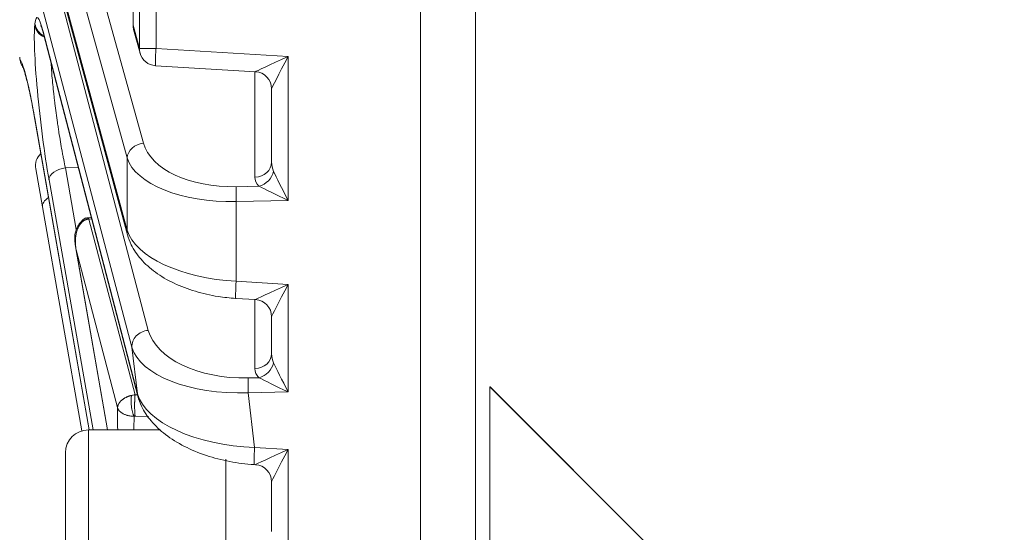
# Model space of a CAD drawing. Header units: millimetres. Extents: x 4 to 836, y 5 to 589.
# Tile 58 of 174: x 381 to 399, y 310 to 319. Entities that reach past the tile are written whole.
import ezdxf

# ---------------------------------------------------------------- set-up
doc = ezdxf.new("R2010")
doc.units = ezdxf.units.MM
doc.layers.add('1', color=7, linetype='Continuous', true_color=0xffffff)
doc.styles.add('ideas_simplex', font='simplex.shx')
doc.dimstyles.get("Standard").update_dxf_attribs({"dimtxt": 0.18, "dimasz": 0.18, "dimexe": 0.18, "dimexo": 0.0625, "dimgap": 0.09, "dimtad": 0, "dimtih": 1, "dimtoh": 1, "dimdec": 4, "dimzin": 0, "dimdsep": 46, "dimtxsty": 'Standard', "dimcen": 0.09, "dimadec": 0, "dimazin": 0, "dimtfac": 1, "dimtdec": 4, "dimtofl": 0, "dimtmove": 0, "dimatfit": 3, "dimfxl": 1, "dimtolj": 1, "dimtzin": 0, "dimarcsym": 0})

# ---------------------------------------------------------------- blocks, each defined once
blk = doc.blocks.new('_U3')
at = {"layer": '1', "color": 152, "lineweight": 13}
for p, q in [((434.303593, 347.981944), (355.230181, 347.981944)), ((434.303593, 298.981944), (355.230181, 298.981944))]:
    blk.add_line(p, q, dxfattribs=at)
at = {"layer": '1', "color": 27, "lineweight": 13}
blk.add_line((357.230181, 347.981944), (357.230181, 298.981944), dxfattribs=at)
at = {"layer": '1', "color": 87, "lineweight": 25}
for p, q in [((355.730181, 332.069444), (350.105181, 332.069444)), ((350.105181, 332.069444), (350.105181, 330.569444)), ((355.730181, 330.569444), (355.730181, 332.069444)), ((350.105181, 316.394444), (350.105181, 314.894444)), ((355.730181, 314.894444), (355.730181, 316.394444)), ((350.105181, 314.894444), (355.730181, 314.894444))]:
    blk.add_line(p, q, dxfattribs=at)
at = {"layer": '1', "color": 27, "lineweight": 18}
for points in [[(357.230181, 347.981944), (357.759162, 344.981946), (356.7012, 344.981942)], [(357.230181, 298.981944), (356.7012, 301.981942), (357.759162, 301.981946)]]:
    blk.add_solid(points, dxfattribs=at)
at = {"layer": '1', "color": 87, "linetype": 'Continuous', "lineweight": 25, "char_height": 3, "attachment_point": 7, "rotation": 90, "line_spacing_factor": 1.204819, "style": 'ideas_simplex'}
for s, insert in [('\\W1.2876;1.929', (355.576681, 316.341944)), ('\\W1.1932;49', (348.264181, 320.796944))]:
    blk.add_mtext(s, dxfattribs=dict(at, insert=insert))
blk = doc.blocks.new('_U7')
at = {"layer": '1', "color": 152, "lineweight": 13}
for p, q in [((434.803593, 323.481957), (500.603593, 323.481957)), ((444.803593, 260.481944), (500.603593, 260.481944))]:
    blk.add_line(p, q, dxfattribs=at)
at = {"layer": '1', "color": 27, "lineweight": 13}
blk.add_line((498.603593, 260.481944), (498.603593, 323.481957), dxfattribs=at)
at = {"layer": '1', "color": 87, "lineweight": 25}
for p, q in [((497.103593, 299.08445), (491.478593, 299.08445)), ((491.478593, 299.08445), (491.478593, 297.58445)), ((497.103593, 297.58445), (497.103593, 299.08445)), ((491.478593, 286.37945), (491.478593, 284.87945)), ((497.103593, 284.87945), (497.103593, 286.37945)), ((491.478593, 284.87945), (497.103593, 284.87945))]:
    blk.add_line(p, q, dxfattribs=at)
at = {"layer": '1', "color": 27, "lineweight": 18}
for points in [[(498.603593, 323.481957), (499.132574, 320.481959), (498.074613, 320.481955)], [(498.603593, 260.481944), (498.074613, 263.481942), (499.132574, 263.481946)]]:
    blk.add_solid(points, dxfattribs=at)
at = {"layer": '1', "color": 87, "linetype": 'Continuous', "lineweight": 25, "char_height": 3, "attachment_point": 7, "rotation": 90, "line_spacing_factor": 1.204819, "style": 'ideas_simplex'}
for s, insert in [('\\W1.2664;2.48', (496.950093, 286.32695)), ('\\W1.1581;63', (489.637593, 289.29695))]:
    blk.add_mtext(s, dxfattribs=dict(at, insert=insert))

msp = doc.modelspace()

# ---------------------------------------------------------------- linework, layer by layer
at = {"layer": '1', "color": 27, "linetype": 'Continuous', "lineweight": 18}
for p, q in [((388.304, 298.979), (388.304, 364.469)), ((383.284, 349.902), (383.284, 319.061)), ((381.685, 320.929), (383.187, 315.395)), ((381.719, 318.91), (383.366, 312.573)), ((383.294, 318.983), (383.406, 318.571)), ((383.677, 318.35), (385.422, 318.245)), ((385.704, 316.662), (385.704, 317.946)), ((381.566, 317.427), (382.519, 311.982)), ((381.701, 315.881), (381.584, 316.546)), ((382.391, 311.966), (381.701, 315.881)), ((382.555, 315.695), (382.482, 315.693)), ((382.283, 315.153), (382.838, 311.982)), ((385.078, 314.282), (385.422, 314.261)), ((385.704, 313.314), (385.704, 313.962)), ((385.4, 311.376), (385.422, 311.374)), ((385.704, 310.204), (385.704, 311.075))]:
    msp.add_line(p, q, dxfattribs=at)
at = {"layer": '1', "color": 252, "linetype": 'Continuous', "lineweight": 13}
msp.add_line((389.269, 364.367), (389.269, 297.896), dxfattribs=at)
at = {"layer": '1', "color": 27, "linetype": 'Continuous', "lineweight": 13}
for p, q in [((383.399, 318.65), (383.399, 350.314)), ((383.685, 350.314), (383.685, 318.65)), ((383.287, 349.902), (383.287, 319.061)), ((382.1, 321.919), (383.466, 316.997)), ((383.18, 316.737), (381.814, 321.66)), ((381.678, 321.008), (383.18, 315.474)), ((381.921, 319.915), (383.55, 313.722)), ((383.264, 313.428), (381.635, 319.62)), ((381.568, 319.064), (381.57, 319.085)), ((381.712, 318.95), (383.36, 312.614)), ((383.284, 319.061), (383.287, 319.061)), ((383.287, 319.061), (383.399, 318.65)), ((383.685, 318.65), (383.399, 318.65)), ((383.685, 318.65), (385.993, 318.51)), ((385.993, 318.51), (385.993, 315.993)), ((385.414, 316.403), (385.414, 318.245)), ((381.565, 317.443), (382.52, 311.982)), ((383.18, 315.474), (383.18, 316.737)), ((382.328, 316.568), (382.102, 316.563)), ((382.102, 316.563), (382.292, 315.485)), ((382.587, 311.982), (381.816, 316.356)), ((385.085, 316.235), (385.484, 316.243)), ((385.993, 315.993), (385.085, 315.975)), ((385.085, 315.975), (385.085, 314.581)), ((382.511, 315.668), (382.561, 315.67)), ((382.511, 315.668), (383.319, 312.596)), ((382.289, 315.13), (382.84, 311.982)), ((383.014, 312.371), (382.289, 315.13)), ((385.085, 314.581), (385.993, 314.526)), ((385.993, 314.526), (385.993, 312.645)), ((385.414, 313.054), (385.414, 314.262)), ((383.36, 312.614), (383.264, 313.428)), ((385.295, 312.89), (385.484, 312.894)), ((383.319, 312.596), (383.36, 312.597)), ((385.993, 312.645), (385.295, 312.631)), ((385.295, 312.631), (385.407, 311.675)), ((383.551, 312.214), (383.319, 312.221)), ((385.407, 311.675), (385.993, 311.64)), ((385.993, 311.64), (385.993, 301.29))]:
    msp.add_line(p, q, dxfattribs=at)
at = {"layer": '1', "color": 18, "linetype": 'Continuous', "lineweight": 18}
for p, q in [((389.522, 312.733), (389.519, 312.733)), ((389.519, 312.733), (389.519, 297.916)), ((420, 282.233), (389.519, 312.733)), ((420.004, 282.233), (389.522, 312.733))]:
    msp.add_line(p, q, dxfattribs=at)
at = {"layer": '1', "color": 9, "linetype": 'Continuous', "lineweight": 18}
for p, q in [((383.766, 311.982), (382.504, 311.982)), ((382.104, 305.382), (382.104, 311.582)), ((384.904, 304.482), (384.904, 311.469))]:
    msp.add_line(p, q, dxfattribs=at)
at = {"layer": '1', "color": 9, "linetype": 'Continuous', "lineweight": 13}
msp.add_line((382.504, 311.982), (382.504, 304.982), dxfattribs=at)
at = {"layer": '1', "color": 27, "linetype": 'Continuous', "lineweight": 18}
for centre, start, end in [((383.584, 319.061), 180, 195.1805), ((383.695, 318.65), 195.1805, 266.5387), ((381.879, 316.598), 133.4647, 190)]:
    msp.add_arc(centre, 0.3, start, end, dxfattribs=at)
at = {"layer": '1', "color": 9, "linetype": 'Continuous', "lineweight": 18}
msp.add_arc((382.504, 311.582), 0.4, 90, 180, dxfattribs=at)
at = {"layer": '1', "color": 27, "linetype": 'Continuous', "lineweight": 13}
for centre, major_axis, ratio, start_param, end_param in [((381.818, 317.408), (0.211, -1.785), 0.082126, 2.603714, 3.483132), ((381.867, 319.119), (-0.298, 0.033), 0.938275, 0.240587, 1.192969), ((381.816, 317.388), (0.211, -1.785), 0.082126, 3.483132, 5.31857), ((381.865, 319.099), (-0.298, 0.033), 0.938275, 0.240587, 1.224818), ((383.584, 319.061), (0.29, 0.079), 0.85566, 2.834524, 3.141609), ((383.695, 318.65), (0.29, 0.079), 0.85566, 2.834524, 3.141609), ((383.695, 318.65), (0.018, 0.299), 0.034836, 1.572903, 3.141563), ((381.561, 316.057), (0.288, -2.434), 0.082126, 2.166929, 2.995662), ((386.004, 318.51), (0.582, 0.265), 0.006798, 1.585697, 3.121586), ((386.004, 318.51), (0.3, 0.565), 0.014461, 1.578474, 3.114364), ((383.476, 316.737), (0.289, 0.08), 0.860317, 1.371763, 2.82968), ((385.145, 317.218), (1.699, 0.103), 0.575947, 3.263893, 4.642703), ((385.155, 316.958), (2, 0.09), 0.48999, 3.276565, 4.655375), ((382.112, 316.391), (-0.295, -0.052), 0.571797, 4.647208, 6.182556), ((385.404, 316.662), (-0.3, 0), 0.866025, 1.605703, 3.141593), ((385.474, 316.502), (-0.217, -0.208), 0.792386, 0.959921, 2.261781), ((386.004, 316.687), (0.077, 0.341), 0.850292, 1.829774, 2.31917), ((386.004, 315.993), (0.3, -0.588), 0.014131, 3.658688, 4.705183), ((386.014, 316.427), (0.6, 0.036), 0.575947, 3.106813, 3.596209), ((385.096, 315.975), (0.006, -0.3), 0.034892, 3.665191, 4.711685), ((386.004, 315.993), (0.594, -0.288), 0.006927, 3.65162, 4.698114), ((381.997, 315.933), (-0.295, -0.052), 0.571794, 5.300453, 6.283185), ((383.476, 315.474), (-0.29, -0.079), 0.85566, 5.976116, 6.283933), ((385.155, 315.56), (2, -0.09), 0.48999, 3.32078, 4.69959), ((385.096, 314.581), (-0.018, -0.299), 0.034836, 4.714496, 6.283155), ((386.004, 314.526), (0.582, 0.265), 0.006798, 1.585697, 3.121586), ((386.004, 314.526), (0.3, 0.565), 0.014461, 1.578474, 3.114364), ((383.561, 313.463), (0.29, 0.076), 0.860994, 1.383245, 2.978835), ((385.239, 313.871), (1.708, 0.003), 0.574828, 3.290549, 4.744168), ((385.249, 313.612), (2.005, 0.062), 0.489581, 3.266391, 4.72001), ((385.404, 313.314), (0.3, 0), 0.866025, 4.747296, 6.283185), ((386.004, 313.338), (0.077, 0.341), 0.850292, 1.829774, 2.31917), ((385.474, 313.154), (0.217, 0.208), 0.792386, 4.101514, 5.403374), ((386.004, 312.645), (0.3, -0.588), 0.014131, 3.658688, 4.705183), ((385.305, 312.631), (-0.006, 0.3), 0.034892, 0.523599, 1.570093), ((386.014, 313.078), (0.6, 0.036), 0.575947, 3.106813, 3.596209), ((386.004, 312.645), (0.594, -0.288), 0.006927, 3.65162, 4.698114), ((385.361, 312.66), (2.02, -0.12), 0.485364, 3.310415, 4.764034), ((383.677, 308.466), (0.545, -4.61), 0.082126, 3.692335, 3.835389), ((385.418, 311.675), (0.018, 0.299), 0.034836, 1.572903, 3.141563), ((386.004, 311.64), (0.582, 0.265), 0.006798, 1.585697, 3.121586), ((386.004, 311.64), (0.3, 0.565), 0.014461, 1.578474, 3.114364)]:
    msp.add_ellipse(centre, major_axis=major_axis, ratio=ratio, start_param=start_param, end_param=end_param, dxfattribs=at)
at = {"layer": '1', "color": 27, "linetype": 'Continuous', "lineweight": 18}
for centre, major_axis, ratio, start_param, end_param in [((382.009, 318.985), (0.29, 0.076), 0.856406, 2.98128, 3.141602), ((385.404, 317.946), (0.3, 0), 0.999461, 0, 1.509275), ((381.862, 317.478), (-0.296, -0.052), 0.563651, 6.183243, 6.283205), ((385.404, 313.962), (-0.3, 0), 0.999461, 3.141593, 4.650868), ((383.657, 312.649), (0.29, 0.076), 0.856406, 2.98128, 3.141602), ((385.404, 311.075), (-0.3, 0), 0.999461, 3.141593, 4.650868)]:
    msp.add_ellipse(centre, major_axis=major_axis, ratio=ratio, start_param=start_param, end_param=end_param, dxfattribs=at)
for points, knots in [([(381.674, 319.054), (381.673, 319.054), (381.677, 319.046), (381.694, 319), (381.71, 318.942), (381.719, 318.91)], [0, 0, 0, 0, 0.175835, 0.62117, 1, 1, 1, 1]), ([(381.304, 318.497), (381.304, 318.496), (381.304, 318.494), (381.304, 318.49), (381.304, 318.488), (381.304, 318.483), (381.304, 318.48), (381.305, 318.475), (381.305, 318.472), (381.305, 318.469)], [0, 0, 0, 0, 0.25, 0.25, 0.5, 0.5, 0.75, 0.75, 1, 1, 1, 1]), ([(381.36, 318.326), (381.351, 318.339), (381.342, 318.353), (381.331, 318.375), (381.327, 318.384), (381.321, 318.4), (381.318, 318.408), (381.311, 318.434), (381.307, 318.451), (381.305, 318.469)], [0, 0, 0, 0, 0.314188, 0.314188, 0.485641, 0.485641, 0.657094, 0.657094, 1, 1, 1, 1]), ([(381.36, 318.326), (381.351, 318.339), (381.342, 318.353), (381.331, 318.375), (381.327, 318.384), (381.321, 318.4), (381.318, 318.408), (381.311, 318.434), (381.307, 318.451), (381.305, 318.469)], [0, 0, 0, 0, 0.314188, 0.314188, 0.485641, 0.485641, 0.657094, 0.657094, 1, 1, 1, 1]), ([(381.354, 318.337), (381.354, 318.337), (381.354, 318.333), (381.376, 318.284), (381.413, 318.161), (381.446, 318.027), (381.465, 317.943)], [0, 0, 0, 0, 0.091679, 0.317315, 0.63464, 1, 1, 1, 1]), ([(381.464, 317.948), (381.465, 317.944), (381.485, 317.861), (381.52, 317.679), (381.554, 317.497), (381.566, 317.427)], [0, 0, 0, 0, 0.027195, 0.649176, 1, 1, 1, 1]), ([(381.465, 317.943), (381.465, 317.941), (381.485, 317.86), (381.52, 317.679), (381.554, 317.497), (381.566, 317.427)], [0, 0, 0, 0, 0.01516, 0.644836, 1, 1, 1, 1]), ([(382.467, 315.688), (382.461, 315.686), (382.433, 315.677), (382.382, 315.635), (382.327, 315.566), (382.287, 315.482), (382.261, 315.382), (382.27, 315.27), (382.275, 315.204), (382.28, 315.176)], [0, 0, 0, 0, 0.027796, 0.130777, 0.284417, 0.432655, 0.565247, 0.790538, 1, 1, 1, 1]), ([(382.497, 315.693), (382.497, 315.693), (382.498, 315.693), (382.5, 315.692), (382.501, 315.69), (382.503, 315.688), (382.505, 315.685), (382.507, 315.68), (382.509, 315.675), (382.51, 315.671), (382.511, 315.668)], [0, 0, 0, 0, 0.107266, 0.219635, 0.337045, 0.459504, 0.587021, 0.719603, 0.85726, 1, 1, 1, 1]), ([(383.187, 315.395), (383.203, 315.335), (383.26, 315.185), (383.414, 314.958), (383.665, 314.732), (383.986, 314.542), (384.36, 314.399), (384.732, 314.314), (384.974, 314.288), (385.078, 314.282)], [0, 0, 0, 0, 0.09888, 0.256103, 0.417385, 0.580875, 0.738834, 0.890172, 1, 1, 1, 1]), ([(382.279, 315.22), (382.279, 315.218), (382.279, 315.211), (382.28, 315.2), (382.281, 315.188), (382.282, 315.174), (382.284, 315.16), (382.286, 315.145), (382.288, 315.135), (382.289, 315.13)], [0, 0, 0, 0, 0.077009, 0.213114, 0.356309, 0.506595, 0.663972, 0.828441, 1, 1, 1, 1]), ([(382.283, 315.154), (382.283, 315.153), (382.283, 315.152), (382.285, 315.144), (382.287, 315.137), (382.289, 315.13)], [0, 0, 0, 0, 0.124928, 0.124928, 1, 1, 1, 1]), ([(383.366, 312.573), (383.383, 312.513), (383.438, 312.36), (383.591, 312.129), (383.843, 311.893), (384.168, 311.689), (384.549, 311.53), (384.966, 311.421), (385.253, 311.385), (385.4, 311.376)], [0, 0, 0, 0, 0.092505, 0.24119, 0.396192, 0.555855, 0.710524, 0.857524, 1, 1, 1, 1])]:
    msp.add_open_spline(points, degree=3, knots=knots, dxfattribs=at)
at = {"layer": '1', "color": 27, "linetype": 'Continuous', "lineweight": 13}
for points, knots in [([(381.853, 318.394), (381.854, 318.368), (381.856, 318.341), (381.859, 318.291), (381.861, 318.267), (381.864, 318.22), (381.866, 318.195), (381.872, 318.121), (381.882, 318.019), (381.893, 317.913), (381.902, 317.832), (381.905, 317.804), (381.911, 317.749), (381.915, 317.72), (381.925, 317.636), (381.939, 317.524), (381.955, 317.411), (381.967, 317.326), (381.972, 317.298), (381.98, 317.241), (381.984, 317.213), (381.998, 317.129), (382.016, 317.019), (382.034, 316.913), (382.048, 316.835), (382.053, 316.809), (382.063, 316.757), (382.068, 316.732), (382.082, 316.658), (382.092, 316.61), (382.102, 316.563)], [0, 0, 0, 0, 0.051765, 0.051765, 0.094867, 0.094867, 0.137968, 0.137968, 0.224171, 0.310375, 0.310375, 0.353476, 0.353476, 0.396578, 0.396578, 0.482781, 0.568984, 0.568984, 0.612086, 0.612086, 0.655187, 0.655187, 0.74139, 0.827594, 0.827594, 0.870695, 0.870695, 0.913797, 0.913797, 1, 1, 1, 1]), ([(382.493, 315.666), (382.49, 315.666), (382.482, 315.664), (382.47, 315.662), (382.459, 315.658), (382.448, 315.653), (382.437, 315.648), (382.426, 315.642), (382.416, 315.635), (382.406, 315.627), (382.395, 315.619), (382.386, 315.609), (382.376, 315.599), (382.367, 315.588), (382.354, 315.571), (382.339, 315.547), (382.322, 315.513), (382.307, 315.475), (382.293, 315.425), (382.281, 315.36), (382.277, 315.306), (382.277, 315.273), (382.277, 315.265), (382.277, 315.256), (382.277, 315.246), (382.278, 315.235), (382.278, 315.227), (382.278, 315.222), (382.279, 315.22)], [0, 0, 0, 0, 0.019663, 0.039501, 0.059605, 0.080062, 0.100955, 0.12236, 0.144351, 0.166995, 0.190351, 0.214475, 0.239419, 0.265227, 0.291942, 0.355457, 0.425788, 0.503202, 0.587898, 0.722689, 0.882114, 0.897168, 0.913456, 0.930978, 0.949733, 0.969723, 0.990947, 1, 1, 1, 1]), ([(383.014, 312.371), (383.014, 312.373), (383.014, 312.377), (383.015, 312.382), (383.015, 312.387), (383.016, 312.392), (383.017, 312.397), (383.018, 312.401), (383.019, 312.406), (383.021, 312.41), (383.022, 312.414), (383.023, 312.417), (383.025, 312.421), (383.026, 312.424), (383.027, 312.427), (383.029, 312.43), (383.03, 312.432), (383.034, 312.44), (383.041, 312.452), (383.053, 312.468), (383.066, 312.483), (383.079, 312.495), (383.091, 312.506), (383.103, 312.516), (383.116, 312.524), (383.129, 312.533), (383.142, 312.541), (383.156, 312.548), (383.17, 312.555), (383.185, 312.562), (383.199, 312.568), (383.214, 312.573), (383.229, 312.578), (383.244, 312.582), (383.254, 312.585), (383.259, 312.586)], [0, 0, 0, 0, 0.02207, 0.043279, 0.063626, 0.083112, 0.101736, 0.1195, 0.136401, 0.152442, 0.16762, 0.181938, 0.195394, 0.207989, 0.219723, 0.230595, 0.240606, 0.249756, 0.318537, 0.383155, 0.443629, 0.49998, 0.542086, 0.583524, 0.62431, 0.664458, 0.703985, 0.742907, 0.781241, 0.819007, 0.856222, 0.892908, 0.929085, 0.964775, 1, 1, 1, 1]), ([(383.302, 312.22), (383.3, 312.225), (383.297, 312.23), (383.292, 312.241), (383.285, 312.259), (383.278, 312.281), (383.265, 312.328), (383.259, 312.364), (383.25, 312.436), (383.248, 312.473), (383.25, 312.538), (383.254, 312.566), (383.259, 312.586)], [0, 0, 0, 0, 0.0625, 0.0625, 0.125, 0.25, 0.25, 0.5, 0.5, 0.75, 0.75, 1, 1, 1, 1]), ([(383.319, 312.596), (383.319, 312.594), (383.319, 312.592), (383.318, 312.588), (383.318, 312.584), (383.318, 312.58), (383.317, 312.576), (383.317, 312.571), (383.317, 312.567), (383.316, 312.562), (383.316, 312.557), (383.316, 312.552), (383.315, 312.547), (383.315, 312.542), (383.315, 312.536), (383.314, 312.531), (383.314, 312.526), (383.314, 312.52), (383.314, 312.514), (383.314, 312.509), (383.313, 312.503), (383.313, 312.497), (383.313, 312.491), (383.313, 312.485), (383.313, 312.48), (383.313, 312.474), (383.312, 312.468), (383.312, 312.462), (383.312, 312.456), (383.312, 312.45), (383.312, 312.444), (383.312, 312.438), (383.312, 312.432), (383.312, 312.426), (383.312, 312.42), (383.312, 312.414), (383.312, 312.406), (383.312, 312.396), (383.312, 312.384), (383.312, 312.372), (383.312, 312.36), (383.312, 312.348), (383.313, 312.335), (383.313, 312.323), (383.313, 312.311), (383.314, 312.3), (383.314, 312.288), (383.315, 312.277), (383.316, 312.266), (383.316, 312.256), (383.317, 312.246), (383.318, 312.237), (383.318, 312.228), (383.319, 312.223), (383.319, 312.221)], [0, 0, 0, 0, 0.01571, 0.031336, 0.046877, 0.062333, 0.077705, 0.092994, 0.108197, 0.123317, 0.138353, 0.153305, 0.168173, 0.182957, 0.197657, 0.212274, 0.226807, 0.241256, 0.255622, 0.269905, 0.284105, 0.298221, 0.312254, 0.326204, 0.340071, 0.353855, 0.367557, 0.381175, 0.394711, 0.408164, 0.421535, 0.434823, 0.448029, 0.461152, 0.474194, 0.487153, 0.50003, 0.526623, 0.553564, 0.580855, 0.608496, 0.636488, 0.664832, 0.693528, 0.722576, 0.751978, 0.781735, 0.811846, 0.842313, 0.873135, 0.904315, 0.935852, 0.967747, 1, 1, 1, 1]), ([(383.014, 312.371), (383.015, 312.367), (383.017, 312.363), (383.02, 312.355), (383.021, 312.351), (383.025, 312.343), (383.027, 312.339), (383.032, 312.332), (383.035, 312.328), (383.041, 312.32), (383.044, 312.316), (383.051, 312.309), (383.055, 312.305), (383.063, 312.297), (383.067, 312.294), (383.076, 312.287), (383.081, 312.283), (383.091, 312.276), (383.097, 312.272), (383.11, 312.265), (383.117, 312.262), (383.131, 312.255), (383.138, 312.252), (383.152, 312.246), (383.16, 312.244), (383.172, 312.24), (383.177, 312.238), (383.187, 312.235), (383.192, 312.234), (383.208, 312.23), (383.218, 312.228), (383.24, 312.225), (383.252, 312.223), (383.276, 312.221), (383.288, 312.22), (383.302, 312.22)], [0, 0, 0, 0, 0.051985, 0.051985, 0.10397, 0.10397, 0.155955, 0.155955, 0.207941, 0.207941, 0.262691, 0.262691, 0.317442, 0.317442, 0.372192, 0.372192, 0.426943, 0.426943, 0.489418, 0.489418, 0.551893, 0.551893, 0.614368, 0.614368, 0.676843, 0.676843, 0.717238, 0.717238, 0.757633, 0.757633, 0.838422, 0.838422, 0.919211, 0.919211, 1, 1, 1, 1]), ([(383.302, 312.22), (383.301, 312.166), (383.3, 312.107), (383.3, 312.027), (383.3, 312.008), (383.3, 311.989)], [0, 0, 0, 0, 0.76746, 0.76746, 1, 1, 1, 1]), ([(383.319, 312.221), (383.318, 312.221), (383.315, 312.221), (383.311, 312.221), (383.306, 312.221), (383.304, 312.221), (383.302, 312.22)], [0, 0, 0, 0, 0.256832, 0.508652, 0.756136, 1, 1, 1, 1])]:
    msp.add_open_spline(points, degree=3, knots=knots, dxfattribs=at)
for points in [[(382.467, 315.688), (382.474, 315.691), (382.483, 315.684), (382.493, 315.666)], [(382.511, 315.668), (382.505, 315.668), (382.499, 315.667), (382.493, 315.666)], [(383.319, 312.596), (383.298, 312.594), (383.279, 312.591), (383.259, 312.586)]]:
    msp.add_open_spline(points, degree=3, dxfattribs=at)

# ---------------------------------------------------------------- dimensions: what is measured, and where the dimension line sits
at = {"layer": '1', "color": 87, "linetype": 'Continuous', "lineweight": 25}
for base, p1, p2, text, picture, middle in [((357.23, 298.982), (436.804, 347.982), (436.804, 298.982), '<>\\P[\\C87;{\\H1.00x;\\Fsimplex.shx;1.929\\Fsimplex.shx;}\\C87; ]', '_U3', (357.23, 323.482)), ((498.604, 260.482), (356.304, 323.482), (437.407, 260.482), '<>\\P[\\C87;{\\H1.00x;\\Fsimplex.shx;2.48\\Fsimplex.shx;}\\C87; ]', '_U7', (498.604, 291.982))]:
    dim = msp.add_linear_dim(base=base, p1=p1, p2=p2, angle=90, text=text, dimstyle='Standard', override={"dimtxt": 3, "dimasz": 3, "dimexe": 2, "dimexo": 2.5, "dimgap": 1.5, "dimtad": 1, "dimtih": 0, "dimtoh": 0, "dimdec": 2, "dimlfac": 1, "dimzin": 8, "dimdsep": 44, "dimlunit": 2, "dimtxsty": 'ideas_simplex', "dimsah": 1, "dimse1": 0, "dimse2": 0, "dimsd1": 0, "dimsd2": 0, "dimclrd": 27, "dimclre": 152, "dimclrt": 87, "dimtol": 0, "dimtm": -0.1, "dimtfac": 0.5, "dimtdec": 2, "dimtofl": 1, "dimtmove": 0, "dimtzin": 8, "dimlwd": 13, "dimlwe": 13}, dxfattribs=at)
    dim.commit()
    dim.dimension.update_dxf_attribs({"geometry": picture, "text_midpoint": middle, "dimtype": 160})

doc.saveas('drawing.dxf')
